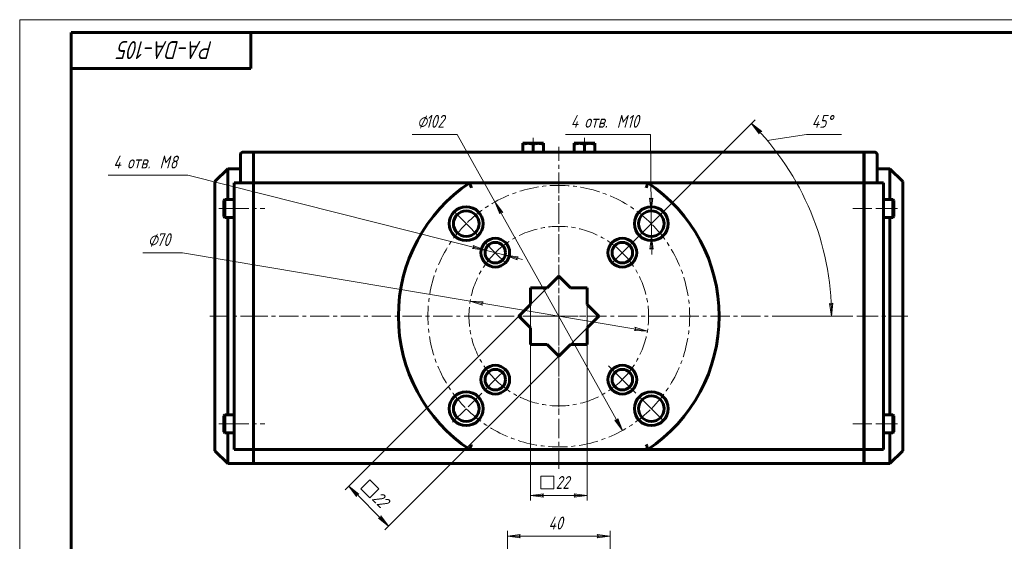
# Model space of a CAD drawing. Header units: millimetres. Extents: x 0 to 841, y 0 to 594.
# Tile 13 of 22: x 0 to 384, y 391 to 594. Entities that reach past the tile are written whole.
import ezdxf

# ---------------------------------------------------------------- set-up
doc = ezdxf.new("R2010")
doc.units = ezdxf.units.MM
for name, pattern in [('K5LT_AXLED', [12, 7.5, -1.5, 1.5, -1.5]), ('K5LT_BASIC', [0]), ('K5LT_THIN', [0])]:
    doc.linetypes.add(name, pattern=pattern)
doc.layers.add('Системный слой', color=7, linetype='Continuous')
doc.layers.add('Системный слой (1)', color=251, linetype='Continuous', true_color=0x6c6c6c)
doc.styles.add('KDIMTEXTSTYLE', font='txt', dxfattribs={"width": 0.96, "oblique": 15, "height": 5})
doc.styles.add('KTEXTSTYLE', font='txt', dxfattribs={"width": 0.96, "height": 5})
doc.dimstyles.new('KDIMSTYLE (1.00)', dxfattribs={"dimtxt": 5, "dimasz": 1, "dimexe": 2, "dimexo": 0, "dimgap": 1, "dimtad": 1, "dimtxsty": 'KDIMTEXTSTYLE', "dimsah": 1, "dimcen": 0, "dimdle": 1, "dimadec": 0, "dimazin": 0, "dimtfac": 0.667, "dimtmove": 0, "dimatfit": 3, "dimfxl": 1, "dimtvp": 1, "dimtolj": 1, "dimtzin": 0, "dimarcsym": 0})

# ---------------------------------------------------------------- blocks, each defined once
blk = doc.blocks.new('D0')
at = {"layer": 'Системный слой (1)'}
for points in [[(190.04, 392.68), (195.04, 393.33), (194.54, 392.68), (195.04, 392.02)], [(225.04, 392.02), (230.04, 392.68), (225.04, 393.33), (225.54, 392.68)]]:
    blk.add_hatch(color=7, dxfattribs=at).paths.add_polyline_path(points)
at = {"layer": 'Системный слой (1)', "color": 7, "linetype": 'K5LT_THIN', "lineweight": 18}
for p, q in [((190.04, 369.63), (190.04, 394.68)), ((190.04, 392.68), (195.04, 393.33)), ((195.04, 392.02), (190.04, 392.68)), ((195.04, 393.33), (194.54, 392.68)), ((194.54, 392.68), (195.04, 392.02)), ((225.54, 392.68), (225.04, 393.33)), ((225.04, 393.33), (230.04, 392.68)), ((230.04, 392.68), (225.04, 392.02)), ((225.04, 392.02), (225.54, 392.68)), ((230.04, 369.63), (230.04, 394.68))]:
    blk.add_line(p, q, dxfattribs=at)
blk.add_wipeout([(206.02, 393.68), (206.02, 401.06), (213.74, 401.06), (213.74, 393.68)]).dxf.layer = 'Системный слой (1)'
blk.add_line((190.04, 392.68), (230.04, 392.68), dxfattribs=at)
at = {"layer": 'Системный слой (1)', "color": 7, "insert": (206.02, 400.26), "char_height": 5, "attachment_point": 1, "style": 'KTEXTSTYLE'}
blk.add_mtext('\\fArial|b0|c204|p34;\\H5.0;\\W1.000;\\Q15;\\fGOST Type AU|b0|i0|c204|p34;\\Q15;\\W0.960;40', dxfattribs=at)
blk = doc.blocks.new('KDIMARROW_01')
at = {"layer": 'Системный слой'}
blk.add_hatch(color=0, dxfattribs=at).paths.add_polyline_path([(0, 0), (-5, 0.66), (-4.5, 0), (-5, -0.66)])
at = {"layer": 'Системный слой', "color": 0, "linetype": 'K5LT_THIN', "lineweight": 18}
for p, q in [((-4.5, 0), (-5, 0.66)), ((-5, 0.66), (0, 0)), ((0, 0), (-5, -0.66)), ((-5, -0.66), (-4.5, 0))]:
    blk.add_line(p, q, dxfattribs=at)
at = {"layer": 'Системный слой (1)', "color": 0, "linetype": 'K5LT_THIN', "lineweight": 18}
blk.add_line((470.92, 164.53), (468.92, 164.53), dxfattribs=at)
blk = doc.blocks.new('U33')
at = {"layer": 'Системный слой (1)', "color": 150, "linetype": 'K5LT_BASIC', "lineweight": 60, "true_color": 0x0080ff}
for p, q in [((339.04, 523.91), (339.04, 535.91)), ((339.04, 439.91), (339.04, 516.91)), ((339.04, 420.91), (339.04, 432.91))]:
    blk.add_line(p, q, dxfattribs=at)
blk = doc.blocks.new('U34')
at = {"layer": 'Системный слой (1)', "color": 150, "linetype": 'K5LT_BASIC', "lineweight": 60, "true_color": 0x0080ff}
for p, q in [((81.04, 523.91), (81.04, 535.91)), ((81.04, 439.91), (81.04, 516.91)), ((81.04, 420.91), (81.04, 432.91))]:
    blk.add_line(p, q, dxfattribs=at)
blk = doc.blocks.new('D2')
at = {"layer": 'Системный слой (1)'}
for points in [[(246.05, 519.48), (246.66, 524.48), (246, 523.98), (245.34, 524.47)], [(246.86, 504.48), (246.15, 509.48), (245.55, 504.47), (246.2, 504.98)]]:
    blk.add_hatch(color=7, dxfattribs=at).paths.add_polyline_path(points)
at = {"layer": 'Системный слой (1)', "color": 7, "linetype": 'K5LT_THIN', "lineweight": 18}
for p, q in [((246.05, 519.48), (245.74, 549.29)), ((246.05, 519.48), (245.98, 526.48)), ((246, 523.98), (245.34, 524.47)), ((245.34, 524.47), (246.05, 519.48)), ((246.66, 524.48), (246, 523.98)), ((246.05, 519.48), (246.66, 524.48)), ((246.15, 509.48), (246.05, 519.48)), ((246.15, 509.48), (245.55, 504.47)), ((246.86, 504.48), (246.15, 509.48)), ((246.15, 509.48), (246.23, 502.48)), ((245.55, 504.47), (246.2, 504.98)), ((246.2, 504.98), (246.86, 504.48))]:
    blk.add_line(p, q, dxfattribs=at)
blk.add_wipeout([(214.67, 550.29), (214.67, 557.67), (242.58, 557.67), (242.58, 550.29)]).dxf.layer = 'Системный слой (1)'
blk.add_line((245.74, 549.29), (212.67, 549.29), dxfattribs=at)
at = {"layer": 'Системный слой (1)', "color": 7, "char_height": 5, "attachment_point": 1, "style": 'KTEXTSTYLE'}
for s, insert in [('\\fArial|b0|c204|p34;\\H5.0;\\W1.000;\\Q15;\\fGOST Type AU|b0|i0|c204|p34;\\Q15;\\W0.960;4 отв. ', (214.67, 556.88)), ('\\fArial|b0|c204|p34;\\H5.0;\\W1.000;\\Q15;\\fGOST Type AU|b0|i0|c204|p34;\\Q15;\\W0.960;M', (232.66, 556.88)), ('\\fArial|b0|c204|p34;\\H5.0;\\W1.000;\\Q15;\\fGOST Type AU|b0|i0|c204|p34;\\Q15;\\W0.960;10', (236.63, 556.88))]:
    blk.add_mtext(s, dxfattribs=dict(at, insert=insert))
blk = doc.blocks.new('D3')
at = {"layer": 'Системный слой (1)', "color": 7, "linetype": 'K5LT_THIN', "lineweight": 18}
for p, q in [((199.04, 482.97), (199.04, 406.5)), ((221.04, 482.97), (221.04, 406.5))]:
    blk.add_line(p, q, dxfattribs=at)
blk.add_wipeout([(203.1, 409.5), (203.1, 416.88), (216.43, 416.88), (216.43, 409.5)]).dxf.layer = 'Системный слой (1)'
at = {"layer": 'Системный слой (1)'}
for points in [[(199.04, 408.5), (204.04, 409.15), (203.54, 408.5), (204.04, 407.84)], [(216.04, 407.84), (221.04, 408.5), (216.04, 409.15), (216.54, 408.5)]]:
    blk.add_hatch(color=7, dxfattribs=at).paths.add_polyline_path(points)
at = {"layer": 'Системный слой (1)', "color": 7, "linetype": 'K5LT_THIN', "lineweight": 18}
for p, q in [((203.1, 411.08), (203.1, 416.08)), ((203.1, 416.08), (208.1, 416.08)), ((208.1, 416.08), (208.1, 411.08)), ((208.1, 411.08), (203.1, 411.08)), ((199.04, 408.5), (204.04, 409.15)), ((204.04, 407.84), (199.04, 408.5)), ((199.04, 408.5), (221.04, 408.5)), ((204.04, 409.15), (203.54, 408.5)), ((203.54, 408.5), (204.04, 407.84)), ((216.54, 408.5), (216.04, 409.15)), ((216.04, 409.15), (221.04, 408.5)), ((221.04, 408.5), (216.04, 407.84)), ((216.04, 407.84), (216.54, 408.5))]:
    blk.add_line(p, q, dxfattribs=at)
at = {"layer": 'Системный слой (1)', "color": 7, "insert": (208.81, 416.08), "char_height": 5, "attachment_point": 1, "style": 'KTEXTSTYLE'}
blk.add_mtext('\\fArial|b0|c204|p34;\\H5.0;\\W1.000;\\Q15;\\fGOST Type AU|b0|i0|c204|p34;\\Q15;\\W0.960;22', dxfattribs=at)
blk = doc.blocks.new('D4')
blk.add_wipeout([(131.76, 409.95), (136.98, 415.17), (146.4, 405.75), (141.18, 400.53)]).dxf.layer = 'Системный слой (1)'
at = {"layer": 'Системный слой (1)'}
for points in [[(132.18, 409.04), (128.18, 412.11), (131.25, 408.11), (131.36, 408.93)], [(143.74, 396.56), (140.67, 400.56), (140.56, 399.74), (139.74, 399.63)]]:
    blk.add_hatch(color=7, dxfattribs=at).paths.add_polyline_path(points)
at = {"layer": 'Системный слой (1)', "color": 7, "linetype": 'K5LT_THIN', "lineweight": 18}
for p, q in [((205.48, 489.41), (126.77, 410.7)), ((221.04, 473.86), (142.32, 395.14)), ((132.88, 411.07), (136.42, 414.61)), ((136.42, 414.61), (139.95, 411.07)), ((128.18, 412.11), (132.18, 409.04)), ((131.25, 408.11), (128.18, 412.11)), ((128.18, 412.11), (143.74, 396.56)), ((136.42, 407.54), (132.88, 411.07)), ((139.95, 411.07), (136.42, 407.54)), ((131.36, 408.93), (131.25, 408.11)), ((132.18, 409.04), (131.36, 408.93)), ((139.74, 399.63), (140.56, 399.74)), ((143.74, 396.56), (139.74, 399.63)), ((140.56, 399.74), (140.67, 400.56)), ((140.67, 400.56), (143.74, 396.56))]:
    blk.add_line(p, q, dxfattribs=at)
at = {"layer": 'Системный слой (1)', "color": 7, "insert": (140.46, 410.57), "char_height": 5, "attachment_point": 1, "rotation": 315, "style": 'KTEXTSTYLE'}
blk.add_mtext('\\fArial|b0|c204|p34;\\H5.0;\\W1.000;\\Q15;\\fGOST Type AU|b0|i0|c204|p34;\\Q15;\\W0.960;22', dxfattribs=at)
blk = doc.blocks.new('D5')
at = {"layer": 'Системный слой (1)'}
for points in [[(188.18, 518.89), (185.16, 522.94), (187.03, 518.25), (187.36, 519.01)], [(234.91, 433.89), (233.05, 438.58), (232.72, 437.82), (231.9, 437.93)]]:
    blk.add_hatch(color=7, dxfattribs=at).paths.add_polyline_path(points)
at = {"layer": 'Системный слой (1)', "color": 7, "linetype": 'K5LT_THIN', "lineweight": 18}
for p, q in [((185.16, 522.94), (170.44, 549.29)), ((185.16, 522.94), (188.18, 518.89)), ((187.03, 518.25), (185.16, 522.94)), ((234.91, 433.89), (185.16, 522.94)), ((187.36, 519.01), (187.03, 518.25)), ((188.18, 518.89), (187.36, 519.01)), ((234.91, 433.89), (231.9, 437.93)), ((231.9, 437.93), (232.72, 437.82)), ((232.72, 437.82), (233.05, 438.58)), ((233.05, 438.58), (234.91, 433.89))]:
    blk.add_line(p, q, dxfattribs=at)
blk.add_wipeout([(154.85, 550.29), (154.85, 557.67), (167.9, 557.67), (167.9, 550.29)]).dxf.layer = 'Системный слой (1)'
blk.add_line((170.44, 549.29), (152.85, 549.29), dxfattribs=at)
at = {"layer": 'Системный слой (1)', "color": 7, "char_height": 5, "attachment_point": 1, "style": 'KTEXTSTYLE'}
for s, insert in [('\\fArial|b0|c204|p34;\\H5.0;\\W1.000;\\Q15;\\fGOST Type AU|b0|i0|c204|p34;\\Q15;\\W0.960;⌀', (154.85, 556.88)), ('\\fArial|b0|c204|p34;\\H5.0;\\W1.000;\\Q15;\\fGOST Type AU|b0|i0|c204|p34;\\Q15;\\W0.960;102', (158.15, 556.88))]:
    blk.add_mtext(s, dxfattribs=dict(at, insert=insert))
blk = doc.blocks.new('D6')
at = {"layer": 'Системный слой (1)'}
for points in [[(179.97, 483.49), (180.57, 484.06), (175.53, 484.24), (180.35, 482.76)], [(244.55, 472.59), (239.73, 474.07), (240.11, 473.34), (239.51, 472.77)]]:
    blk.add_hatch(color=7, dxfattribs=at).paths.add_polyline_path(points)
at = {"layer": 'Системный слой (1)', "color": 7, "linetype": 'K5LT_THIN', "lineweight": 18}
for p, q in [((175.53, 484.24), (63.44, 503.16)), ((175.53, 484.24), (180.57, 484.06)), ((180.35, 482.76), (175.53, 484.24)), ((244.55, 472.59), (175.53, 484.24)), ((180.57, 484.06), (179.97, 483.49)), ((179.97, 483.49), (180.35, 482.76)), ((239.51, 472.77), (240.11, 473.34)), ((244.55, 472.59), (239.51, 472.77)), ((240.11, 473.34), (239.73, 474.07)), ((239.73, 474.07), (244.55, 472.59))]:
    blk.add_line(p, q, dxfattribs=at)
blk.add_wipeout([(49.96, 504.16), (49.96, 511.54), (60.98, 511.54), (60.98, 504.16)]).dxf.layer = 'Системный слой (1)'
blk.add_line((63.44, 503.16), (47.96, 503.16), dxfattribs=at)
at = {"layer": 'Системный слой (1)', "color": 7, "char_height": 5, "attachment_point": 1, "style": 'KTEXTSTYLE'}
for s, insert in [('\\fArial|b0|c204|p34;\\H5.0;\\W1.000;\\Q15;\\fGOST Type AU|b0|i0|c204|p34;\\Q15;\\W0.960;⌀', (49.96, 510.75)), ('\\fArial|b0|c204|p34;\\H5.0;\\W1.000;\\Q15;\\fGOST Type AU|b0|i0|c204|p34;\\Q15;\\W0.960;70', (53.27, 510.75))]:
    blk.add_mtext(s, dxfattribs=dict(at, insert=insert))
blk = doc.blocks.new('D7')
at = {"layer": 'Системный слой (1)'}
for points in [[(181.41, 504.14), (176.73, 506), (177.05, 505.24), (176.4, 504.73)], [(193.53, 501.08), (194.18, 501.6), (189.17, 502.18), (193.86, 500.32)]]:
    blk.add_hatch(color=7, dxfattribs=at).paths.add_polyline_path(points)
at = {"layer": 'Системный слой (1)', "color": 7, "linetype": 'K5LT_THIN', "lineweight": 18}
for p, q in [((181.41, 504.14), (65.46, 533.41)), ((181.41, 504.14), (174.63, 505.85)), ((177.05, 505.24), (176.4, 504.73)), ((176.4, 504.73), (181.41, 504.14)), ((181.41, 504.14), (176.73, 506)), ((176.73, 506), (177.05, 505.24)), ((189.17, 502.18), (181.41, 504.14)), ((189.17, 502.18), (193.86, 500.32)), ((194.18, 501.6), (189.17, 502.18)), ((189.17, 502.18), (195.96, 500.47)), ((193.53, 501.08), (194.18, 501.6)), ((193.86, 500.32), (193.53, 501.08))]:
    blk.add_line(p, q, dxfattribs=at)
blk.add_wipeout([(36.5, 534.41), (36.5, 541.8), (62.38, 541.8), (62.38, 534.41)]).dxf.layer = 'Системный слой (1)'
blk.add_line((65.46, 533.41), (34.5, 533.41), dxfattribs=at)
at = {"layer": 'Системный слой (1)', "color": 7, "char_height": 5, "attachment_point": 1, "style": 'KTEXTSTYLE'}
for s, insert in [('\\fArial|b0|c204|p34;\\H5.0;\\W1.000;\\Q15;\\fGOST Type AU|b0|i0|c204|p34;\\Q15;\\W0.960;4 отв. ', (36.5, 541)), ('\\fArial|b0|c204|p34;\\H5.0;\\W1.000;\\Q15;\\fGOST Type AU|b0|i0|c204|p34;\\Q15;\\W0.960;M', (54.5, 541)), ('\\fArial|b0|c204|p34;\\H5.0;\\W1.000;\\Q15;\\fGOST Type AU|b0|i0|c204|p34;\\Q15;\\W0.960;8', (58.46, 541))]:
    blk.add_mtext(s, dxfattribs=dict(at, insert=insert))
blk = doc.blocks.new('U35')
at = {"layer": 'Системный слой (1)', "color": 30, "linetype": 'K5LT_AXLED', "lineweight": 18, "true_color": 0xff8000}
for p, q in [((185.29, 503.16), (181.05, 507.4)), ((234.79, 503.16), (239.03, 507.4)), ((189.53, 498.92), (185.29, 503.16)), ((230.55, 498.92), (234.79, 503.16)), ((189.53, 457.91), (185.29, 453.66)), ((229.41, 459.04), (234.79, 453.66)), ((185.29, 453.66), (181.05, 449.42)), ((234.79, 453.66), (240.16, 448.29))]:
    blk.add_line(p, q, dxfattribs=at)
for start, end in [(45, 135), (135, 225), (315, 45), (225, 315)]:
    blk.add_arc((210.04, 478.41), 35, start, end, dxfattribs=at)
blk = doc.blocks.new('U36')
at = {"layer": 'Системный слой (1)', "color": 30, "linetype": 'K5LT_AXLED', "lineweight": 18, "true_color": 0xff8000}
for q in [(210.04, 527.41), (196.04, 478.41), (210.04, 440.41), (224.04, 478.41)]:
    blk.add_line((210.04, 478.41), q, dxfattribs=at)
blk = doc.blocks.new('D8')
at = {"layer": 'Системный слой (1)'}
for points in [[(289.1, 550.38), (285.16, 553.54), (288.15, 549.47), (288.28, 550.29)], [(316.28, 478.41), (316.83, 483.43), (316.19, 482.91), (315.52, 483.4)]]:
    blk.add_hatch(color=7, dxfattribs=at).paths.add_polyline_path(points)
at = {"layer": 'Системный слой (1)', "color": 7, "linetype": 'K5LT_THIN', "lineweight": 18}
for p, q in [((237.62, 505.99), (286.58, 554.95)), ((285.16, 553.54), (289.1, 550.38)), ((288.15, 549.47), (285.16, 553.54)), ((288.28, 550.29), (288.15, 549.47)), ((289.1, 550.38), (288.28, 550.29)), ((291.28, 546.87), (306.6, 549.29)), ((316.28, 478.41), (315.52, 483.4)), ((315.52, 483.4), (316.19, 482.91)), ((316.19, 482.91), (316.83, 483.43)), ((316.83, 483.43), (316.28, 478.41)), ((293.96, 478.41), (318.28, 478.41))]:
    blk.add_line(p, q, dxfattribs=at)
blk.add_wipeout([(308.6, 550.29), (308.6, 557.67), (317.84, 557.67), (317.84, 550.29)]).dxf.layer = 'Системный слой (1)'
blk.add_line((306.6, 549.29), (320.22, 549.29), dxfattribs=at)
blk.add_arc((210.04, 478.41), 106.24, 0, 45, dxfattribs=at)
at = {"layer": 'Системный слой (1)', "color": 7, "char_height": 5, "attachment_point": 1, "style": 'KTEXTSTYLE'}
for s, insert in [('\\fArial|b0|c204|p34;\\H5.0;\\W1.000;\\Q15;\\fGOST Type AU|b0|i0|c204|p34;\\Q15;\\W0.960;45', (308.6, 556.88)), ('\\fArial|b0|c204|p34;\\H5.0;\\W1.000;\\Q15;\\fGOST Type AU|b0|i0|c204|p34;\\Q15;\\W0.960;°', (314.42, 556.88))]:
    blk.add_mtext(s, dxfattribs=dict(at, insert=insert))
blk = doc.blocks.new('U37')
at = {"layer": 'Системный слой (1)', "color": 30, "linetype": 'K5LT_AXLED', "lineweight": 18, "true_color": 0xff8000}
for p, q in [((173.98, 514.48), (169.03, 519.43)), ((246.1, 514.48), (251.05, 519.43)), ((178.93, 509.53), (173.98, 514.48)), ((241.15, 509.53), (246.1, 514.48)), ((180.06, 448.43), (173.98, 442.35)), ((241.15, 447.3), (246.1, 442.35)), ((173.98, 442.35), (167.9, 436.27)), ((246.1, 442.35), (251.05, 437.4))]:
    blk.add_line(p, q, dxfattribs=at)
for start, end in [(45, 135), (135, 225), (315, 45), (225, 315)]:
    blk.add_arc((210.04, 478.41), 51, start, end, dxfattribs=at)
blk = doc.blocks.new('U103')
at = {"color": 7, "linetype": 'K5LT_THIN', "lineweight": 18}
for p, q in [((0, 0), (0, 594)), ((0, 594), (841, 594))]:
    blk.add_line(p, q, dxfattribs=at)
at = {"color": 150, "linetype": 'K5LT_BASIC', "lineweight": 60, "true_color": 0x0080ff}
for p, q in [((20, 5), (20, 589)), ((20, 589), (836, 589)), ((90, 589), (90, 575)), ((90, 575), (20, 575))]:
    blk.add_line(p, q, dxfattribs=at)
at = {"color": 7, "insert": (75.26, 578.64), "char_height": 7, "attachment_point": 1, "rotation": 180, "style": 'KTEXTSTYLE'}
blk.add_mtext('\\fArial|b0|c204|p34;\\H5.0;\\W1.000;\\Q15;\\fGOST Type AU|b0|i0|c204|p34;\\Q15;\\W0.960;\\H7.00;PA-DA-105', dxfattribs=at)

msp = doc.modelspace()

# ---------------------------------------------------------------- linework, layer by layer
at = {"layer": 'Системный слой (1)', "color": 150, "linetype": 'K5LT_BASIC', "lineweight": 60, "true_color": 0x0080ff}
for p, q in [((196.04, 545.798), (196.24, 545.913)), ((196.04, 545.441), (196.04, 545.798)), ((196.04, 542.413), (196.04, 545.441)), ((203.84, 545.913), (196.24, 545.913)), ((200.04, 542.413), (200.04, 545.441)), ((204.04, 545.798), (203.84, 545.913)), ((204.04, 545.798), (204.04, 545.441)), ((204.04, 542.413), (204.04, 545.441)), ((216.04, 545.798), (216.24, 545.913)), ((216.04, 545.441), (216.04, 545.798)), ((216.04, 542.413), (216.04, 545.441)), ((223.84, 545.913), (216.24, 545.913)), ((220.04, 542.413), (220.04, 545.441)), ((224.04, 545.798), (223.84, 545.913)), ((224.04, 545.798), (224.04, 545.441)), ((224.04, 542.413), (224.04, 545.441)), ((86.04, 530.413), (86.04, 541.413)), ((91.04, 542.413), (87.04, 542.413)), ((91.04, 542.413), (91.04, 541.413)), ((91.04, 541.413), (91.04, 530.413)), ((328.94, 542.413), (91.14, 542.413)), ((91.14, 542.413), (91.14, 541.413)), ((91.14, 541.413), (91.14, 530.413)), ((328.94, 542.413), (328.94, 541.413)), ((328.94, 541.413), (328.94, 530.413)), ((333.04, 542.413), (329.04, 542.413)), ((329.04, 542.413), (329.04, 541.413)), ((329.04, 541.413), (329.04, 530.413)), ((334.04, 530.413), (334.04, 541.413)), ((81.04, 535.913), (76.04, 530.913)), ((86.04, 535.913), (81.04, 535.913)), ((339.04, 535.913), (334.04, 535.913)), ((339.04, 535.913), (344.04, 530.913)), ((76.04, 425.913), (76.04, 530.913)), ((83.54, 426.413), (83.54, 530.413)), ((83.54, 530.413), (91.04, 530.413)), ((91.04, 530.413), (91.04, 426.413)), ((91.14, 530.413), (91.14, 426.413)), ((91.14, 530.413), (175.366, 530.413)), ((244.713, 530.413), (175.366, 530.413)), ((244.713, 530.413), (328.94, 530.413)), ((328.94, 528.413), (328.94, 530.413)), ((329.04, 530.413), (336.54, 530.413)), ((329.04, 528.413), (329.04, 530.413)), ((336.54, 530.413), (336.54, 528.413)), ((344.04, 425.913), (344.04, 530.913)), ((328.94, 528.413), (328.94, 428.413)), ((329.04, 528.413), (329.04, 428.413)), ((336.54, 428.413), (336.54, 528.413)), ((79.94, 523.913), (79.54, 523.513)), ((79.54, 523.513), (79.54, 517.313)), ((79.94, 523.913), (83.54, 523.913)), ((79.94, 523.913), (79.94, 516.913)), ((91.14, 522.413), (91.04, 522.413)), ((328.94, 522.413), (329.04, 522.413)), ((340.14, 523.913), (336.54, 523.913)), ((340.14, 516.913), (340.14, 523.913)), ((340.14, 523.913), (340.54, 523.513)), ((340.54, 517.313), (340.54, 523.513)), ((91.14, 518.413), (91.04, 518.413)), ((328.94, 518.413), (329.04, 518.413)), ((79.94, 516.913), (79.54, 517.313)), ((79.94, 516.913), (83.54, 516.913)), ((340.14, 516.913), (336.54, 516.913)), ((340.14, 516.913), (340.54, 517.313)), ((91.14, 503.413), (91.04, 503.413)), ((328.94, 503.413), (329.04, 503.413)), ((210.04, 493.97), (205.483, 489.413)), ((214.596, 489.413), (210.04, 493.97)), ((205.483, 489.413), (199.04, 489.413)), ((199.04, 489.413), (199.04, 482.97)), ((221.04, 489.413), (214.596, 489.413)), ((221.04, 482.97), (221.04, 489.413)), ((199.04, 482.97), (194.483, 478.413)), ((225.596, 478.413), (221.04, 482.97)), ((194.483, 478.413), (199.04, 473.857)), ((221.04, 473.857), (225.596, 478.413)), ((199.04, 473.857), (199.04, 467.413)), ((221.04, 467.413), (221.04, 473.857)), ((199.04, 467.413), (205.483, 467.413)), ((205.483, 467.413), (210.04, 462.857)), ((210.04, 462.857), (214.596, 467.413)), ((214.596, 467.413), (221.04, 467.413)), ((91.14, 453.413), (91.04, 453.413)), ((328.94, 453.413), (329.04, 453.413)), ((79.94, 439.913), (79.54, 439.513)), ((79.54, 439.513), (79.54, 433.313)), ((79.94, 439.913), (83.54, 439.913)), ((79.94, 439.913), (79.94, 432.913)), ((91.14, 438.413), (91.04, 438.413)), ((328.94, 438.413), (329.04, 438.413)), ((340.14, 439.913), (336.54, 439.913)), ((340.14, 439.913), (340.54, 439.513)), ((340.14, 432.913), (340.14, 439.913)), ((340.54, 433.313), (340.54, 439.513)), ((91.14, 434.413), (91.04, 434.413)), ((328.94, 434.413), (329.04, 434.413)), ((79.94, 432.913), (79.54, 433.313)), ((79.94, 432.913), (83.54, 432.913)), ((340.14, 432.913), (336.54, 432.913)), ((340.14, 432.913), (340.54, 433.313)), ((81.04, 420.913), (76.04, 425.913)), ((91.04, 426.413), (83.54, 426.413)), ((91.04, 420.913), (91.04, 426.413)), ((175.366, 426.413), (91.14, 426.413)), ((91.14, 420.913), (91.14, 426.413)), ((244.713, 426.413), (175.366, 426.413)), ((328.94, 426.413), (244.713, 426.413)), ((328.94, 428.413), (328.94, 426.413)), ((328.94, 420.913), (328.94, 426.413)), ((329.04, 428.413), (329.04, 426.413)), ((336.54, 426.413), (329.04, 426.413)), ((329.04, 420.913), (329.04, 426.413)), ((336.54, 428.413), (336.54, 426.413)), ((339.04, 420.913), (344.04, 425.913)), ((91.04, 420.913), (81.04, 420.913)), ((328.94, 420.913), (91.14, 420.913)), ((339.04, 420.913), (329.04, 420.913))]:
    msp.add_line(p, q, dxfattribs=at)
at = {"layer": 'Системный слой (1)', "color": 30, "linetype": 'K5LT_AXLED', "lineweight": 18, "true_color": 0xff8000}
for p, q in [((200.04, 543.441), (200.04, 547.913)), ((220.04, 543.441), (220.04, 547.913)), ((77.54, 520.413), (85.54, 520.413)), ((81.74, 520.413), (95.54, 520.413)), ((324.54, 520.413), (338.34, 520.413)), ((334.54, 520.413), (342.54, 520.413)), ((326.94, 478.413), (346.04, 478.413)), ((77.54, 436.413), (85.54, 436.413)), ((81.74, 436.413), (95.54, 436.413)), ((324.54, 436.413), (338.34, 436.413)), ((334.54, 436.413), (342.54, 436.413))]:
    msp.add_line(p, q, dxfattribs=at)
at = {"layer": 'Системный слой (1)', "color": 150, "linetype": 'K5LT_BASIC', "lineweight": 60, "true_color": 0x0080ff}
for centre, radius in [((173.977, 514.476), 6.6), ((173.977, 514.476), 5), ((246.102, 514.476), 6.6), ((246.102, 514.476), 5), ((185.291, 503.162), 5.6), ((185.291, 503.162), 4), ((234.788, 503.162), 5.6), ((234.788, 503.162), 4), ((185.291, 453.665), 5.6), ((185.291, 453.665), 4), ((234.788, 453.665), 5.6), ((234.788, 453.665), 4), ((173.977, 442.351), 6.6), ((246.102, 442.351), 6.6), ((173.977, 442.351), 5), ((246.102, 442.351), 5)]:
    msp.add_circle(centre, radius, dxfattribs=at)
for centre, radius, start, end in [((87.04, 541.413), 1, 90, 180), ((333.04, 541.413), 1, 0, 90), ((210.04, 478.413), 62.5, 123.69526, 236.30474), ((210.04, 478.413), 62.5, 303.69526, 56.30474)]:
    msp.add_arc(centre, radius, start, end, dxfattribs=at)
for points, knots in [([(200.04, 545.441), (199.915, 545.482), (199.693, 545.551), (199.34, 545.644), (199.028, 545.709), (198.691, 545.76), (198.359, 545.792), (198, 545.802), (197.619, 545.786), (197.193, 545.737), (196.653, 545.629), (196.261, 545.515), (196.04, 545.441)], [0, 0, 0, 0, 1.2480093, 2.2001235, 3.4783434, 4.2931365, 5.4625108, 6.6745718, 7.7434912, 9.1209598, 10.781747, 13, 13, 13, 13]), ([(204.04, 545.441), (203.915, 545.482), (203.693, 545.551), (203.34, 545.644), (203.028, 545.709), (202.691, 545.76), (202.359, 545.792), (202, 545.802), (201.619, 545.786), (201.193, 545.737), (200.653, 545.629), (200.261, 545.515), (200.04, 545.441)], [0, 0, 0, 0, 1.2480093, 2.2001235, 3.4783434, 4.2931365, 5.4625108, 6.6745718, 7.7434912, 9.1209598, 10.781747, 13, 13, 13, 13]), ([(220.04, 545.441), (219.915, 545.482), (219.693, 545.551), (219.34, 545.644), (219.028, 545.709), (218.691, 545.76), (218.359, 545.792), (218, 545.802), (217.619, 545.786), (217.193, 545.737), (216.653, 545.629), (216.261, 545.515), (216.04, 545.441)], [0, 0, 0, 0, 1.2480093, 2.2001235, 3.4783434, 4.2931365, 5.4625108, 6.6745718, 7.7434912, 9.1209598, 10.781747, 13, 13, 13, 13]), ([(224.04, 545.441), (223.915, 545.482), (223.693, 545.551), (223.34, 545.644), (223.028, 545.709), (222.691, 545.76), (222.359, 545.792), (222, 545.802), (221.619, 545.786), (221.193, 545.737), (220.653, 545.629), (220.261, 545.515), (220.04, 545.441)], [0, 0, 0, 0, 1.2480093, 2.2001235, 3.4783434, 4.2931365, 5.4625108, 6.6745718, 7.7434912, 9.1209598, 10.781747, 13, 13, 13, 13]), ([(175.977, 528.413), (175.901, 528.661), (175.789, 529.025), (175.665, 529.431), (175.59, 529.676), (175.528, 529.881), (175.471, 530.067), (175.426, 530.216), (175.396, 530.314), (175.377, 530.377), (175.368, 530.408), (175.366, 530.413), (175.366, 530.413)], [0, 0, 0, 0, 3.14496, 4.6249155, 5.675747, 6.8744583, 8.0948691, 9.3253305, 10.4952971, 11.3111124, 12.3220525, 13, 13, 13, 13]), ([(244.102, 528.413), (244.178, 528.661), (244.29, 529.025), (244.414, 529.431), (244.489, 529.676), (244.552, 529.881), (244.608, 530.067), (244.653, 530.216), (244.683, 530.314), (244.702, 530.377), (244.711, 530.408), (244.713, 530.413), (244.713, 530.413)], [0, 0, 0, 0, 3.14496, 4.6249155, 5.675747, 6.8744583, 8.0948691, 9.3253305, 10.4952971, 11.3111124, 12.3220525, 13, 13, 13, 13]), ([(175.977, 428.413), (175.901, 428.166), (175.789, 427.801), (175.665, 427.396), (175.59, 427.151), (175.528, 426.946), (175.471, 426.76), (175.426, 426.611), (175.396, 426.512), (175.377, 426.449), (175.368, 426.419), (175.366, 426.413), (175.366, 426.413)], [0, 0, 0, 0, 3.14496, 4.6249155, 5.675747, 6.8744583, 8.0948691, 9.3253305, 10.4952971, 11.3111124, 12.3220525, 13, 13, 13, 13]), ([(244.713, 426.413), (244.713, 426.413), (244.71, 426.423), (244.7, 426.458), (244.685, 426.505), (244.659, 426.592), (244.617, 426.729), (244.563, 426.909), (244.5, 427.115), (244.411, 427.408), (244.279, 427.837), (244.164, 428.212), (244.102, 428.413)], [0, 0, 0, 0, 1.1616692, 1.6789542, 2.4130271, 3.4506379, 4.6714817, 5.9104027, 7.1011199, 8.2355145, 10.446422, 13, 13, 13, 13])]:
    msp.add_open_spline(points, degree=3, knots=knots, dxfattribs=at)

# ---------------------------------------------------------------- block references
at = {"layer": 'Системный слой (1)'}
for name in ['U34', 'U33']:
    msp.add_blockref(name, (0, 0), dxfattribs=at)

# ---------------------------------------------------------------- dimensions: what is measured, and where the dimension line sits
at = {"layer": 'Системный слой (1)', "color": 7}
dim = msp.add_linear_dim(base=(190.04, 392.675), p1=(230.04, 369.626), p2=(190.04, 369.626), dimstyle='KDIMSTYLE (1.00)', override={"dimexo": 0, "dimpost": '\\fGOST Type AU|b0|c204|p34;\\H5.0;\\W0.960;\\Q15;<>', "dimblk1": 'KDIMARROW_01', "dimblk2": 'KDIMARROW_01', "dimse1": 0, "dimse2": 0, "dimclrt": 7, "dimtol": 1, "dimtp": 0, "dimtm": 0, "dimtdec": 5, "dimtolj": 1}, dxfattribs=at)
dim.commit()
dim.dimension.update_dxf_attribs({"geometry": 'D0', "text_midpoint": (210.04, 392.675), "dimtype": 160})

# ---------------------------------------------------------------- next in the draw order: dimensions: what is measured, and where the dimension line sits
dim = msp.add_diameter_dim_2p(p1=(246.154, 509.476), p2=(246.051, 519.476), dimstyle='KDIMSTYLE (1.00)', override={"dimtih": 1, "dimtoh": 1, "dimpost": '\\fGOST Type AU|b0|c204|p34;\\H5.0;\\W0.960;\\Q15;\\fGOST Type AU|b0|i0|c204|p34;\\Q15;4 отв. \\fGOST Type AU|b0|c204|p34;\\H5.0;\\W0.960;\\Q15;М<>', "dimblk1": 'KDIMARROW_01', "dimblk2": 'KDIMARROW_01', "dimclrt": 7, "dimtol": 1, "dimtp": 0, "dimtm": 0, "dimtdec": 5, "dimtmove": 1, "dimatfit": 2, "dimtolj": 1}, dxfattribs=at)
dim.commit()
dim.dimension.update_dxf_attribs({"geometry": 'D2', "text_midpoint": (243.744, 549.288), "dimtype": 163})
dim = msp.add_linear_dim(base=(199.04, 408.495), p1=(221.04, 482.97), p2=(199.04, 482.97), dimstyle='KDIMSTYLE (1.00)', override={"dimexo": 0, "dimpost": '\\fGOST Type AU|b0|c204|p34;\\H5.0;\\W0.960;\\Q15;{\\fSymbol Type A|i0|c204|p18;т}<>', "dimblk1": 'KDIMARROW_01', "dimblk2": 'KDIMARROW_01', "dimse1": 0, "dimse2": 0, "dimclrt": 7, "dimtol": 1, "dimtp": 0, "dimtm": 0, "dimtdec": 5, "dimtolj": 1}, dxfattribs=at)
dim.commit()
dim.dimension.update_dxf_attribs({"geometry": 'D3', "text_midpoint": (210.04, 408.495), "dimtype": 160})

# ---------------------------------------------------------------- next in the draw order: dimensions: what is measured, and where the dimension line sits
dim = msp.add_linear_dim(base=(128.182, 412.113), p1=(221.04, 473.857), p2=(205.483, 489.413), angle=135, dimstyle='KDIMSTYLE (1.00)', override={"dimexo": 0, "dimpost": '\\fGOST Type AU|b0|c204|p34;\\H5.0;\\W0.960;\\Q15;{\\fSymbol Type A|i0|c204|p18;т}<>', "dimblk1": 'KDIMARROW_01', "dimblk2": 'KDIMARROW_01', "dimse1": 0, "dimse2": 0, "dimclrt": 7, "dimtol": 1, "dimtp": 0, "dimtm": 0, "dimtdec": 5, "dimtolj": 1}, dxfattribs=at)
dim.commit()
dim.dimension.update_dxf_attribs({"geometry": 'D4', "text_midpoint": (135.961, 404.334), "dimtype": 160})

# ---------------------------------------------------------------- next in the draw order: dimensions: what is measured, and where the dimension line sits
dim = msp.add_diameter_dim_2p(p1=(234.915, 433.891), p2=(185.165, 522.936), dimstyle='KDIMSTYLE (1.00)', override={"dimtih": 1, "dimtoh": 1, "dimpost": '\\fGOST Type AU|b0|c204|p34;\\H5.0;\\W0.960;\\Q15;<>', "dimblk1": 'KDIMARROW_01', "dimblk2": 'KDIMARROW_01', "dimclrt": 7, "dimtol": 1, "dimtp": 0, "dimtm": 0, "dimtdec": 5, "dimtmove": 1, "dimatfit": 2, "dimtolj": 1}, dxfattribs=at)
dim.commit()
dim.dimension.update_dxf_attribs({"geometry": 'D5', "text_midpoint": (168.442, 549.288), "dimtype": 163})

# ---------------------------------------------------------------- next in the draw order: dimensions: what is measured, and where the dimension line sits
dim = msp.add_diameter_dim_2p(p1=(244.551, 472.587), p2=(175.528, 484.24), dimstyle='KDIMSTYLE (1.00)', override={"dimtih": 1, "dimtoh": 1, "dimpost": '\\fGOST Type AU|b0|c204|p34;\\H5.0;\\W0.960;\\Q15;<>', "dimblk1": 'KDIMARROW_01', "dimblk2": 'KDIMARROW_01', "dimclrt": 7, "dimtol": 1, "dimtp": 0, "dimtm": 0, "dimtdec": 5, "dimtmove": 1, "dimatfit": 2, "dimtolj": 1}, dxfattribs=at)
dim.commit()
dim.dimension.update_dxf_attribs({"geometry": 'D6', "text_midpoint": (61.441, 503.162), "dimtype": 163})

# ---------------------------------------------------------------- next in the draw order: linework, layer by layer
at = {"layer": 'Системный слой (1)', "color": 30, "linetype": 'K5LT_AXLED', "lineweight": 18, "true_color": 0xff8000}
for p, q in [((210.04, 418.913), (210.04, 544.413)), ((74.04, 478.413), (93.14, 478.413)), ((89.14, 478.413), (330.94, 478.413))]:
    msp.add_line(p, q, dxfattribs=at)

# ---------------------------------------------------------------- next in the draw order: dimensions: what is measured, and where the dimension line sits
at = {"layer": 'Системный слой (1)', "color": 7}
dim = msp.add_diameter_dim_2p(p1=(189.169, 502.183), p2=(181.413, 504.141), dimstyle='KDIMSTYLE (1.00)', override={"dimtih": 1, "dimtoh": 1, "dimpost": '\\fGOST Type AU|b0|c204|p34;\\H5.0;\\W0.960;\\Q15;\\fGOST Type AU|b0|i0|c204|p34;\\Q15;4 отв. \\fGOST Type AU|b0|c204|p34;\\H5.0;\\W0.960;\\Q15;М<>', "dimblk1": 'KDIMARROW_01', "dimblk2": 'KDIMARROW_01', "dimclrt": 7, "dimtol": 1, "dimtp": 0, "dimtm": 0, "dimtdec": 5, "dimtmove": 1, "dimatfit": 2, "dimtolj": 1}, dxfattribs=at)
dim.commit()
dim.dimension.update_dxf_attribs({"geometry": 'D7', "text_midpoint": (63.459, 533.413), "dimtype": 163})

# ---------------------------------------------------------------- next in the draw order: block references
at = {"layer": 'Системный слой (1)'}
for name in ['U36', 'U35']:
    msp.add_blockref(name, (0, 0), dxfattribs=at)

# ---------------------------------------------------------------- next in the draw order: dimensions: what is measured, and where the dimension line sits
at = {"layer": 'Системный слой (1)', "color": 7}
dim = msp.add_angular_dim_2l(base=(316.276, 479.476), line1=((210.04, 478.413), (293.959, 478.413)), line2=((210.04, 478.413), (237.617, 505.991)), dimstyle='KDIMSTYLE (1.00)', override={"dimpost": '\\fGOST Type AU|b0|c204|p34;\\H5.0;\\W0.960;\\Q15;<>', "dimblk1": 'KDIMARROW_01', "dimblk2": 'KDIMARROW_01', "dimclrt": 7, "dimtol": 1, "dimtp": 0, "dimtm": 0, "dimtdec": 5, "dimtolj": 1}, dxfattribs=at)
dim.commit()
dim.dimension.update_dxf_attribs({"geometry": 'D8', "text_midpoint": (308.599, 549.288), "dimtype": 162})

# ---------------------------------------------------------------- next in the draw order: block references
msp.add_blockref('U103', (0, 0))
at = {"layer": 'Системный слой (1)'}
msp.add_blockref('U37', (0, 0), dxfattribs=at)

doc.saveas('drawing.dxf')
